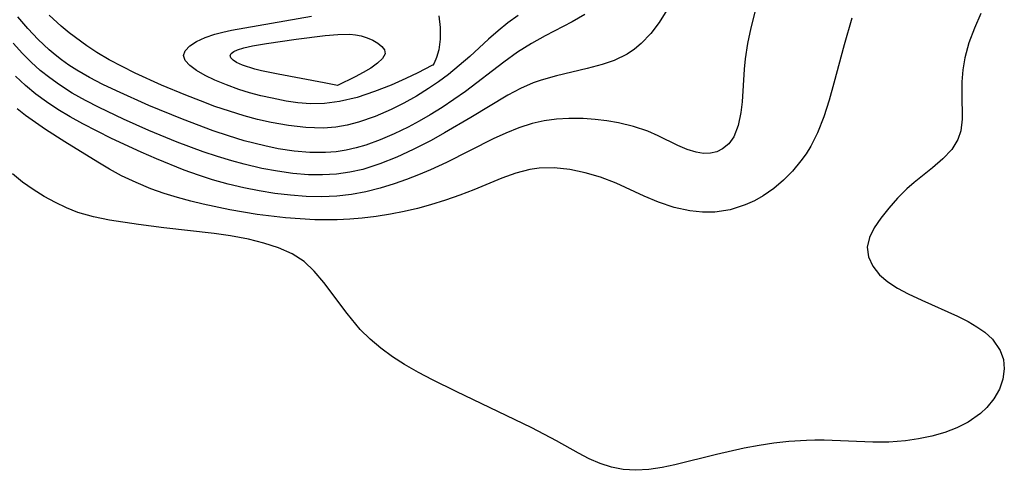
# Model space of a CAD drawing. Header units: inches. Extents: x 1073367 to 1082519, y 1569854 to 1574957.
# Tile 197 of 256: x 1076475 to 1076579, y 1573589 to 1573637. Entities that reach past the tile are written whole.
import ezdxf

# ---------------------------------------------------------------- set-up
doc = ezdxf.new("R2010")
doc.units = ezdxf.units.IN
doc.header["$MEASUREMENT"] = 0
doc.layers.add('CGG_CurvaNivelLidar_v1', color=7, linetype='Continuous', lineweight=30, true_color=0x008008)

msp = doc.modelspace()

# ---------------------------------------------------------------- linework, layer by layer
at = {"layer": 'CGG_CurvaNivelLidar_v1'}
for points in [[(1076553.0638, 1573638.998, 67.5), (1076552.4114, 1573636.4498, 67.5), (1076552.0719, 1573634.8018, 67.5), (1076551.8192, 1573633.1702, 67.5), (1076551.7036, 1573632.0743, 67.5), (1076551.4855, 1573628.6034, 67.5), (1076551.3734, 1573627.4873, 67.5), (1076551.0931, 1573626.0847, 67.5), (1076550.6084, 1573624.883, 67.5), (1076550.0739, 1573624.1512, 67.5), (1076549.4073, 1573623.5977, 67.5), (1076548.7949, 1573623.2997, 67.5), (1076548.1257, 1573623.1398, 67.5), (1076547.3916, 1573623.1251, 67.5), (1076546.6255, 1573623.247, 67.5), (1076545.6579, 1573623.5522, 67.5), (1076544.6635, 1573623.9806, 67.5), (1076542.5804, 1573624.9985, 67.5), (1076541.4645, 1573625.4833, 67.5), (1076539.9591, 1573625.9875, 67.5), (1076538.3717, 1573626.3704, 67.5), (1076537.129, 1573626.5868, 67.5), (1076535.8652, 1573626.7403, 67.5), (1076534.5895, 1573626.829, 67.5), (1076533.0762, 1573626.8437, 67.5), (1076531.7635, 1573626.7678, 67.5), (1076530.4653, 1573626.5967, 67.5), (1076529.1901, 1573626.3149, 67.5), (1076527.7698, 1573625.8485, 67.5), (1076526.3688, 1573625.2694, 67.5), (1076525.0473, 1573624.6618, 67.5), (1076520.0811, 1573622.1711, 67.5), (1076518.3637, 1573621.3851, 67.5), (1076517.0955, 1573620.8512, 67.5), (1076515.8138, 1573620.351, 67.5), (1076514.5198, 1573619.8906, 67.5), (1076513.0171, 1573619.4231, 67.5), (1076511.5011, 1573619.0437, 67.5), (1076509.9683, 1573618.7594, 67.5), (1076508.4221, 1573618.5796, 67.5), (1076506.7913, 1573618.5115, 67.5), (1076505.153, 1573618.5492, 67.5), (1076503.511, 1573618.674, 67.5), (1076501.8158, 1573618.8804, 67.5), (1076500.1749, 1573619.146, 67.5), (1076498.5403, 1573619.4712, 67.5), (1076496.87, 1573619.8675, 67.5), (1076495.2147, 1573620.3298, 67.5), (1076493.6996, 1573620.8194, 67.5), (1076492.1992, 1573621.3584, 67.5), (1076489.2369, 1573622.545, 67.5), (1076487.6117, 1573623.2547, 67.5), (1076484.477, 1573624.72, 67.5), (1076481.407, 1573626.2823, 67.5), (1076480.0758, 1573627.0187, 67.5), (1076478.7766, 1573627.7955, 67.5), (1076477.5765, 1573628.5866, 67.5), (1076476.422, 1573629.4335, 67.5), (1076475.3216, 1573630.3434, 67.5), (1076474.262, 1573631.3393, 67.5)], [(1076576.8825, 1573638.0057, 68.5), (1076576.179, 1573636.427, 68.5), (1076575.5993, 1573634.8628, 68.5), (1076575.1719, 1573633.291, 68.5), (1076574.9633, 1573632.0061, 68.5), (1076574.8616, 1573630.7341, 68.5), (1076574.8393, 1573629.4925, 68.5), (1076574.8693, 1573626.756, 68.5), (1076574.7266, 1573625.5128, 68.5), (1076574.4422, 1573624.6124, 68.5), (1076573.7731, 1573623.5295, 68.5), (1076572.843, 1573622.5386, 68.5), (1076571.7444, 1573621.5937, 68.5), (1076569.7801, 1573620.021, 68.5), (1076569.0185, 1573619.3607, 68.5), (1076568.0023, 1573618.3599, 68.5), (1076567.0735, 1573617.3114, 68.5), (1076566.2431, 1573616.2519, 68.5), (1076565.5415, 1573615.2153, 68.5), (1076565.032, 1573614.1917, 68.5), (1076564.8037, 1573613.1698, 68.5), (1076564.9295, 1573612.152, 68.5), (1076565.3786, 1573611.1623, 68.5), (1076566.11, 1573610.2399, 68.5), (1076566.9802, 1573609.4945, 68.5), (1076568.0082, 1573608.8192, 68.5), (1076569.1519, 1573608.1981, 68.5), (1076570.5856, 1573607.5211, 68.5), (1076574.4065, 1573605.8199, 68.5), (1076575.5123, 1573605.2576, 68.5), (1076576.4396, 1573604.7151, 68.5), (1076577.2813, 1573604.1243, 68.5), (1076578.1004, 1573603.3801, 68.5), (1076578.9319, 1573602.1969, 68.5), (1076579.2676, 1573601.2319, 68.5), (1076579.3644, 1573600.2206, 68.5), (1076579.2162, 1573599.143, 68.5), (1076578.8416, 1573598.0798, 68.5), (1076578.2668, 1573597.0601, 68.5), (1076577.5075, 1573596.1149, 68.5), (1076576.8354, 1573595.4849, 68.5), (1076575.532, 1573594.5808, 68.5), (1076574.3308, 1573593.9769, 68.5), (1076573.0347, 1573593.4813, 68.5), (1076571.6671, 1573593.0852, 68.5), (1076570.2465, 1573592.7849, 68.5), (1076568.8728, 1573592.5895, 68.5), (1076567.1082, 1573592.4602, 68.5), (1076565.3919, 1573592.4484, 68.5), (1076560.2258, 1573592.647, 68.5), (1076559.2261, 1573592.6554, 68.5), (1076558.3506, 1573592.6354, 68.5), (1076556.4661, 1573592.5094, 68.5), (1076554.8805, 1573592.3262, 68.5), (1076553.2977, 1573592.0845, 68.5), (1076551.7217, 1573591.7962, 68.5), (1076548.7593, 1573591.1518, 68.5), (1076544.3378, 1573590.0268, 68.5), (1076542.9904, 1573589.7419, 68.5), (1076541.5881, 1573589.5358, 68.5), (1076540.2043, 1573589.4571, 68.5), (1076538.8457, 1573589.5422, 68.5), (1076537.6197, 1573589.7916, 68.5), (1076536.4196, 1573590.1844, 68.5), (1076535.2442, 1573590.6929, 68.5), (1076534.0913, 1573591.2897, 68.5), (1076531.7733, 1573592.6016, 68.5), (1076529.1351, 1573593.9828, 68.5), (1076521.0973, 1573597.8406, 68.5), (1076518.5855, 1573599.0761, 68.5), (1076517.0823, 1573599.86, 68.5), (1076515.6281, 1573600.6875, 68.5), (1076514.3258, 1573601.5236, 68.5), (1076513.0962, 1573602.421, 68.5), (1076511.9532, 1573603.382, 68.5), (1076510.9152, 1573604.4118, 68.5), (1076509.5037, 1573606.1121, 68.5), (1076507.0252, 1573609.4267, 68.5), (1076506.0153, 1573610.6202, 68.5), (1076504.9372, 1573611.6254, 68.5), (1076503.6574, 1573612.4481, 68.5), (1076502.2224, 1573613.0901, 68.5), (1076500.6705, 1573613.5949, 68.5), (1076499.0323, 1573613.9968, 68.5), (1076497.1277, 1573614.3536, 68.5), (1076495.3786, 1573614.6044, 68.5), (1076490.028, 1573615.2204, 68.5), (1076487.3229, 1573615.5882, 68.5), (1076484.2692, 1573616.0465, 68.5), (1076482.545, 1573616.3803, 68.5), (1076480.8888, 1573616.8478, 68.5), (1076479.6852, 1573617.3292, 68.5), (1076478.5174, 1573617.8968, 68.5), (1076477.3116, 1573618.5581, 68.5), (1076476.1408, 1573619.2821, 68.5), (1076475.0202, 1573620.0767, 68.5), (1076473.9475, 1573620.9539, 68.5)], [(1076543.5079, 1573638.3301, 67), (1076542.6928, 1573637.0367, 67), (1076541.7869, 1573635.8493, 67), (1076540.7809, 1573634.7949, 67), (1076540.0527, 1573634.1857, 67), (1076539.2719, 1573633.6594, 67), (1076537.9127, 1573632.9964, 67), (1076536.6252, 1573632.5531, 67), (1076535.0371, 1573632.1363, 67), (1076531.7629, 1573631.3829, 67), (1076530.1351, 1573630.9152, 67), (1076529.2781, 1573630.6066, 67), (1076527.9311, 1573630.0054, 67), (1076526.6106, 1573629.3025, 67), (1076522.649, 1573626.9302, 67), (1076519.8715, 1573625.3101, 67), (1076518.4308, 1573624.5125, 67), (1076516.538, 1573623.5356, 67), (1076514.7817, 1573622.7184, 67), (1076512.9982, 1573622.0033, 67), (1076511.1825, 1573621.4291, 67), (1076509.7922, 1573621.1169, 67), (1076508.3841, 1573620.9176, 67), (1076506.8939, 1573620.834, 67), (1076505.3936, 1573620.8625, 67), (1076503.7496, 1573621.001, 67), (1076502.1027, 1573621.2307, 67), (1076500.4565, 1573621.5357, 67), (1076498.564, 1573621.9695, 67), (1076497.2727, 1573622.3183, 67), (1076495.7432, 1573622.7887, 67), (1076494.2235, 1573623.3056, 67), (1076491.4586, 1573624.3357, 67), (1076488.44, 1573625.567, 67), (1076485.7603, 1573626.7487, 67), (1076483.1616, 1573627.993, 67), (1076481.7141, 1573628.745, 67), (1076480.303, 1573629.5416, 67), (1076478.941, 1573630.4, 67), (1076477.8965, 1573631.1441, 67), (1076476.8992, 1573631.9458, 67), (1076475.936, 1573632.8243, 67), (1076475.0153, 1573633.7541, 67), (1076474.0217, 1573634.8384, 67)], [(1076534.7751, 1573637.8892, 66.5), (1076533.4269, 1573637.1127, 66.5), (1076530.5645, 1573635.6296, 66.5), (1076529.1057, 1573634.8133, 66.5), (1076527.6242, 1573633.8739, 66.5), (1076526.1746, 1573632.8205, 66.5), (1076522.094, 1573629.7061, 66.5), (1076520.8703, 1573628.844, 66.5), (1076519.6189, 1573628.0168, 66.5), (1076518.3419, 1573627.229, 66.5), (1076517.1756, 1573626.5603, 66.5), (1076515.9929, 1573625.9293, 66.5), (1076514.5162, 1573625.2076, 66.5), (1076513.0196, 1573624.5607, 66.5), (1076511.5024, 1573624.0085, 66.5), (1076510.4632, 1573623.7019, 66.5), (1076509.4126, 1573623.4611, 66.5), (1076508.3471, 1573623.2964, 66.5), (1076507.2207, 1573623.2094, 66.5), (1076505.5534, 1573623.2212, 66.5), (1076503.8745, 1573623.3687, 66.5), (1076502.1901, 1573623.6263, 66.5), (1076500.7563, 1573623.9187, 66.5), (1076498.563, 1573624.4769, 66.5), (1076496.9138, 1573624.9771, 66.5), (1076495.2676, 1573625.5314, 66.5), (1076491.9997, 1573626.7514, 66.5), (1076488.4341, 1573628.2206, 66.5), (1076484.9998, 1573629.7609, 66.5), (1076483.5576, 1573630.4586, 66.5), (1076482.147, 1573631.1926, 66.5), (1076480.7799, 1573631.9797, 66.5), (1076479.9508, 1573632.5092, 66.5), (1076479.1485, 1573633.0724, 66.5), (1076478.4856, 1573633.5857, 66.5), (1076477.835, 1573634.1386, 66.5), (1076476.6775, 1573635.2391, 66.5), (1076475.5783, 1573636.4103, 66.5), (1076474.5236, 1573637.6335, 66.5)], [(1076527.6916, 1573637.789, 66), (1076526.6119, 1573636.9948, 66), (1076525.5647, 1573636.1624, 66), (1076524.5441, 1573635.2722, 66), (1076522.543, 1573633.4288, 66), (1076521.4289, 1573632.4488, 66), (1076520.2752, 1573631.508, 66), (1076519.2419, 1573630.738, 66), (1076518.1769, 1573630.0108, 66), (1076516.8806, 1573629.2082, 66), (1076515.5517, 1573628.467, 66), (1076514.1966, 1573627.7892, 66), (1076512.4757, 1573627.043, 66), (1076510.7236, 1573626.436, 66), (1076509.5274, 1573626.1275, 66), (1076508.3162, 1573625.9183, 66), (1076506.9699, 1573625.818, 66), (1076505.1355, 1573625.8657, 66), (1076503.2844, 1573626.0764, 66), (1076501.4246, 1573626.411, 66), (1076499.991, 1573626.7372, 66), (1076498.5611, 1573627.1183, 66), (1076497.0044, 1573627.5959, 66), (1076495.4577, 1573628.1248, 66), (1076493.9216, 1573628.6936, 66), (1076492.37, 1573629.3051, 66), (1076489.7876, 1573630.3922, 66), (1076487.0008, 1573631.6631, 66), (1076485.5933, 1573632.3562, 66), (1076484.2296, 1573633.0826, 66), (1076482.9249, 1573633.8572, 66), (1076481.8621, 1573634.566, 66), (1076479.9557, 1573635.9454, 66), (1076479.1033, 1573636.6258, 66), (1076477.8524, 1573637.8033, 66)], [(1076519.2549, 1573637.753, 65.5), (1076519.4, 1573636.502, 65.5), (1076519.3961, 1573635.2651, 65.5), (1076519.2543, 1573634.1456, 65.5), (1076519.0292, 1573633.304, 65.5), (1076518.7734, 1573632.7221, 65.5), (1076518.6101, 1573632.5071, 65.5), (1076518.5, 1573632.4761, 65.5), (1076517.0257, 1573631.6965, 65.5), (1076515.739, 1573631.072, 65.5), (1076514.1804, 1573630.3775, 65.5), (1076512.4364, 1573629.6876, 65.5), (1076510.5802, 1573629.0785, 65.5), (1076508.6878, 1573628.6336, 65.5), (1076507.1182, 1573628.4371, 65.5), (1076505.6328, 1573628.4001, 65.5), (1076504.2885, 1573628.5006, 65.5), (1076503.0383, 1573628.6902, 65.5), (1076501.5537, 1573628.9767, 65.5), (1076500.3407, 1573629.2561, 65.5), (1076499.1491, 1573629.5721, 65.5), (1076497.9894, 1573629.9256, 65.5), (1076496.6775, 1573630.3928, 65.5), (1076495.4504, 1573630.9024, 65.5), (1076494.4135, 1573631.4031, 65.5), (1076493.5093, 1573631.9219, 65.5), (1076492.7827, 1573632.4518, 65.5), (1076492.2931, 1573632.9872, 65.5), (1076492.1174, 1573633.5227, 65.5), (1076492.3086, 1573634.0399, 65.5), (1076492.8, 1573634.5401, 65.5), (1076493.5195, 1573635.0098, 65.5), (1076494.4131, 1573635.4337, 65.5), (1076495.4411, 1573635.7934, 65.5), (1076496.3029, 1573636.0174, 65.5), (1076497.213, 1573636.2083, 65.5), (1076505.7225, 1573637.6925, 65.5)], [(1076563.144, 1573637.5064, 68), (1076562.3377, 1573634.6511, 68), (1076561.2622, 1573630.5855, 68), (1076560.7458, 1573628.7753, 68), (1076560.1689, 1573627.0113, 68), (1076559.4979, 1573625.3171, 68), (1076558.7963, 1573623.9087, 68), (1076558.3006, 1573623.096, 68), (1076557.7526, 1573622.322, 68), (1076556.8673, 1573621.2544, 68), (1076555.8995, 1573620.2746, 68), (1076554.8581, 1573619.3921, 68), (1076553.7479, 1573618.622, 68), (1076552.8041, 1573618.0941, 68), (1076551.826, 1573617.6515, 68), (1076550.2269, 1573617.1326, 68), (1076548.5823, 1573616.8711, 68), (1076547.2696, 1573616.8712, 68), (1076545.947, 1573617.0234, 68), (1076544.2624, 1573617.389, 68), (1076542.604, 1573617.9299, 68), (1076541.0952, 1573618.5773, 68), (1076538.0914, 1573619.9749, 68), (1076536.4352, 1573620.6009, 68), (1076534.813, 1573621.0734, 68), (1076533.1739, 1573621.4058, 68), (1076531.5343, 1573621.5742, 68), (1076529.91, 1573621.544, 68), (1076528.9247, 1573621.408, 68), (1076527.4351, 1573621.0236, 68), (1076525.9618, 1573620.4887, 68), (1076522.978, 1573619.2448, 68), (1076521.4833, 1573618.6738, 68), (1076519.9517, 1573618.1465, 68), (1076518.3916, 1573617.6625, 68), (1076516.996, 1573617.2747, 68), (1076515.5834, 1573616.9367, 68), (1076514.1057, 1573616.6525, 68), (1076512.6137, 1573616.4278, 68), (1076511.1118, 1573616.2539, 68), (1076509.7923, 1573616.1407, 68), (1076508.4686, 1573616.0724, 68), (1076507.2714, 1573616.0566, 68), (1076506.0719, 1573616.0794, 68), (1076504.5189, 1573616.1561, 68), (1076502.9652, 1573616.2795, 68), (1076499.9471, 1573616.6405, 68), (1076497.0543, 1573617.1224, 68), (1076494.2147, 1573617.7149, 68), (1076492.9026, 1573618.0346, 68), (1076491.4672, 1573618.4332, 68), (1076490.0511, 1573618.8808, 68), (1076488.6577, 1573619.3781, 68), (1076487.076, 1573620.0224, 68), (1076485.5403, 1573620.75, 68), (1076484.2642, 1573621.4467, 68), (1076483.0142, 1573622.1889, 68), (1076479.5191, 1573624.3407, 68), (1076477.439, 1573625.6736, 68), (1076475.3418, 1573627.1498, 68), (1076474.4435, 1573627.8495, 68)]]:
    msp.add_polyline3d(points, dxfattribs=at)
msp.add_polyline3d([(1076508.5, 1573630.3423, 65), (1076507.0579, 1573630.6395, 65), (1076502.1921, 1573631.5348, 65), (1076500.3985, 1573631.9078, 65), (1076499.6868, 1573632.0846, 65), (1076498.3787, 1573632.5032, 65), (1076497.7561, 1573632.7905, 65), (1076497.3865, 1573633.0269, 65), (1076497.1459, 1573633.2689, 65), (1076497.0718, 1573633.5102, 65), (1076497.1885, 1573633.739, 65), (1076497.4621, 1573633.9523, 65), (1076497.8568, 1573634.1401, 65), (1076498.5511, 1573634.3507, 65), (1076499.4654, 1573634.5535, 65), (1076500.9424, 1573634.81, 65), (1076504.1089, 1573635.262, 65), (1076507.1933, 1573635.6544, 65), (1076508.5313, 1573635.7709, 65), (1076509.8074, 1573635.7756, 65), (1076510.4205, 1573635.7199, 65), (1076511.0078, 1573635.6128, 65), (1076511.6526, 1573635.4122, 65), (1076512.2416, 1573635.1456, 65), (1076512.7611, 1573634.8316, 65), (1076513.1885, 1573634.4855, 65), (1076513.4859, 1573634.1167, 65), (1076513.5398, 1573633.6944, 65), (1076513.2735, 1573633.2094, 65), (1076512.7386, 1573632.7028, 65), (1076512.022, 1573632.1959, 65), (1076511.2089, 1573631.7091, 65), (1076510.3812, 1573631.2634, 65)], close=True, dxfattribs=at)

doc.saveas('drawing.dxf')
